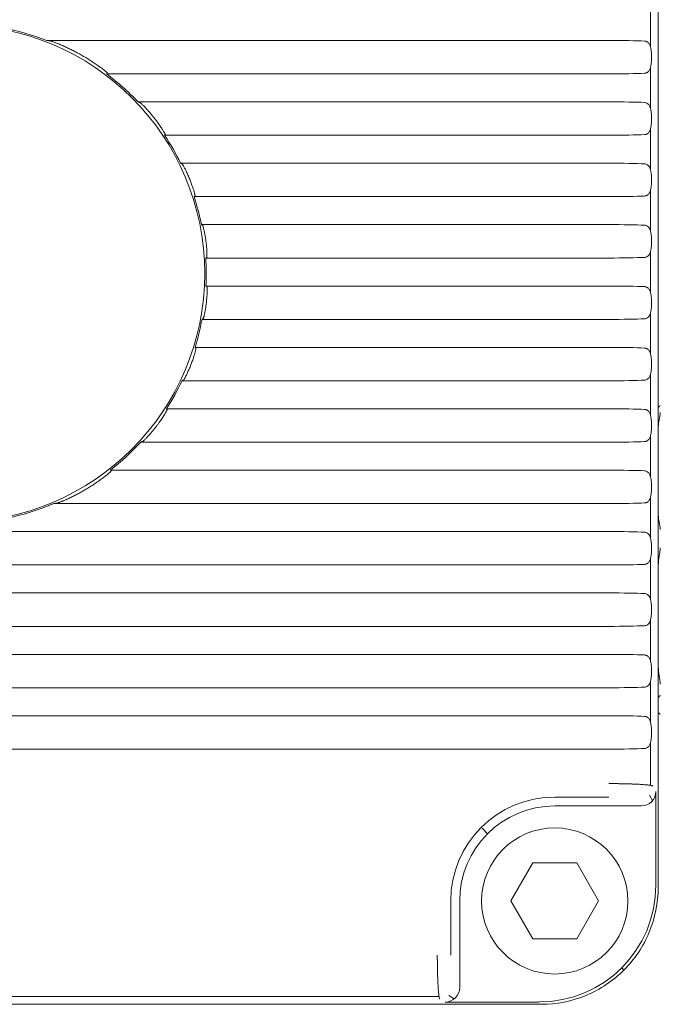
# Model space of a CAD drawing. Header units: millimetres. Extents: x 0 to 420, y 0 to 297.
# Tile 38 of 46: x 378 to 400, y 122 to 156. Entities that reach past the tile are written whole.
import ezdxf

# ---------------------------------------------------------------- set-up
doc = ezdxf.new("R2010")
doc.units = ezdxf.units.MM
doc.layers.add('1', color=7, linetype='Continuous', true_color=0xffffff)
doc.dimstyles.get("Standard").update_dxf_attribs({"dimtxt": 3.5, "dimasz": 3.5, "dimexe": 0.18, "dimexo": 0.0625, "dimgap": 1, "dimtad": 1, "dimtih": 1, "dimtoh": 1, "dimzin": 0, "dimdsep": 46, "dimtxsty": 'Standard', "dimcen": 0.09, "dimclrt": 5, "dimadec": 0, "dimazin": 0, "dimtfac": 1, "dimtofl": 0, "dimtmove": 0, "dimatfit": 3, "dimfxl": 1, "dimtolj": 1, "dimtzin": 0, "dimarcsym": 0})

# ---------------------------------------------------------------- blocks, each defined once
blk = doc.blocks.new('*D22')
at = {"color": 0, "lineweight": -2, "transparency": 16777216}
for p, q in [((375.456, 151.072), (375.456, 181.413)), ((399.456, 168.072), (399.456, 181.413))]:
    blk.add_line(p, q, dxfattribs=at)
at = {"color": 250, "lineweight": -2, "transparency": 16777216}
blk.add_line((378.956, 181.233), (395.956, 181.233), dxfattribs=at)
at = {"color": 250, "lineweight": 18, "transparency": 16777216}
for points in [[(378.956, 181.816), (378.956, 180.65), (375.456, 181.233)], [(395.956, 181.816), (395.956, 180.65), (399.456, 181.233)]]:
    blk.add_solid(points, dxfattribs=at)
at = {"layer": 'Defpoints', "color": 0, "lineweight": 18, "transparency": 16777216}
for p in [(399.456, 181.233), (399.456, 168.01), (375.456, 151.01)]:
    blk.add_point(p, dxfattribs=at)
at = {"color": 250, "lineweight": 18, "transparency": 16777216, "insert": (387.456, 183.983), "char_height": 3.5, "attachment_point": 5}
blk.add_mtext('\\A1;24.00', dxfattribs=at)

msp = doc.modelspace()

# ---------------------------------------------------------------- linework, layer by layer
at = {"layer": '1', "color": 250, "linetype": 'Continuous', "lineweight": 18}
for p, q in [((399.456, 168.01), (399.456, 126.01)), ((397.771, 154.981), (378.555, 154.981)), ((397.771, 153.838), (380.605, 153.838)), ((397.771, 152.881), (381.675, 152.881)), ((382.607, 151.76), (382.582, 151.738)), ((397.771, 151.738), (382.582, 151.738)), ((397.771, 150.781), (383.132, 150.781)), ((383.621, 149.66), (383.594, 149.638)), ((397.771, 149.638), (383.594, 149.638)), ((397.771, 148.681), (383.844, 148.681)), ((397.771, 147.538), (383.992, 147.538)), ((397.771, 146.581), (383.998, 146.581)), ((397.771, 145.438), (383.863, 145.438)), ((397.771, 144.481), (383.626, 144.481)), ((383.653, 144.459), (383.626, 144.481)), ((397.771, 143.338), (383.18, 143.338)), ((397.771, 142.381), (382.648, 142.381)), ((382.672, 142.359), (382.648, 142.381)), ((397.771, 141.238), (381.768, 141.238)), ((397.771, 140.281), (380.735, 140.281)), ((397.771, 139.138), (378.801, 139.138)), ((397.771, 138.181), (283.141, 138.181)), ((397.771, 137.038), (283.141, 137.038)), ((397.771, 136.081), (283.141, 136.081)), ((397.771, 134.938), (283.141, 134.938)), ((397.771, 133.981), (283.141, 133.981)), ((397.771, 132.838), (283.141, 132.838)), ((397.771, 131.881), (283.141, 131.881)), ((397.771, 130.738), (283.141, 130.738)), ((399.377, 129.295), (399.377, 126.083)), ((398.879, 128.795), (395.92, 128.795)), ((395.17, 126.844), (394.42, 125.545)), ((396.67, 126.844), (395.17, 126.844)), ((397.42, 125.545), (396.67, 126.844)), ((399.456, 126.01), (399.456, 126.004)), ((392.67, 125.545), (392.67, 122.587)), ((394.42, 125.545), (395.17, 124.246)), ((396.67, 124.246), (397.42, 125.545)), ((395.17, 124.246), (396.67, 124.246)), ((395.456, 122.01), (285.456, 122.01)), ((395.383, 122.088), (392.171, 122.088))]:
    msp.add_line(p, q, dxfattribs=at)
at = {"layer": '1', "color": 250, "linetype": 'Continuous', "lineweight": 13}
for p, q in [((399.194, 154.756), (399.194, 156.162)), ((399.194, 152.656), (399.194, 154.063)), ((399.194, 150.556), (399.194, 151.963)), ((399.194, 148.456), (399.194, 149.863)), ((399.194, 146.357), (399.194, 147.763)), ((399.194, 144.257), (399.194, 145.663)), ((399.194, 142.157), (399.194, 143.563)), ((399.194, 140.057), (399.194, 141.463)), ((399.194, 137.956), (399.194, 139.363)), ((399.194, 135.857), (399.194, 137.263)), ((399.194, 133.757), (399.194, 135.163)), ((399.194, 131.657), (399.194, 133.063)), ((399.194, 129.5), (399.194, 130.963)), ((397.771, 129.101), (395.92, 129.101)), ((399.266, 128.98), (399.156, 129.164)), ((393.434, 128.032), (393.622, 127.843)), ((392.364, 125.545), (392.364, 123.695)), ((398.284, 123.181), (398.208, 123.258)), ((391.966, 122.272), (288.946, 122.272)), ((392.302, 122.309), (392.485, 122.199))]:
    msp.add_line(p, q, dxfattribs=at)
at = {"layer": '1', "color": 250, "linetype": 'Continuous', "lineweight": 18}
for centre, radius, start, end in [((375.456, 147.01), 8.552, 68.757, 90), ((375.456, 147.01), 8.5, 270, 90), ((375.456, 147.01), 8.552, 43.3542, 52.9828), ((375.456, 147.01), 8.552, 26.1653, 33.5669), ((375.456, 147.01), 8.552, 11.2691, 17.9005), ((375.456, 147.01), 8.552, 357.1267, 3.5443), ((375.456, 147.01), 8.552, 342.8021, 349.4132), ((375.456, 147.01), 8.552, 327.2334, 334.5788), ((375.456, 147.01), 8.552, 308.116, 317.5603), ((375.456, 147.01), 8.552, 270, 293.0213), ((395.92, 125.545), 3.25, 90, 180), ((395.92, 125.545), 2.5, 0, 180), ((395.92, 125.545), 2.5, 180, 0), ((395.456, 126.01), 4, 270, 270.0785)]:
    msp.add_arc(centre, radius, start, end, dxfattribs=at)
at = {"layer": '1', "color": 250, "linetype": 'Continuous', "lineweight": 13}
for radius, start in [(3.556, 90), (2.5, 0), (2.5, 0)]:
    msp.add_arc((395.92, 125.545), radius, start, 180, dxfattribs=at)
at = {"layer": '1', "color": 250, "linetype": 'Continuous', "lineweight": 18}
for centre, major_axis, ratio, start_param, end_param in [((397.771, 154.929), (-1.5, 0), 0.034921, 3.769192, 4.712389), ((397.771, 153.891), (-1.5, 0), 0.034921, 1.570796, 2.513993), ((397.771, 152.829), (-1.5, 0), 0.034921, 3.769192, 4.712389), ((397.771, 151.791), (-1.5, 0), 0.034921, 1.570796, 2.513993), ((397.771, 150.729), (-1.5, 0), 0.034921, 3.769192, 4.712389), ((397.771, 149.691), (-1.5, 0), 0.034921, 1.570796, 2.513993), ((397.771, 148.629), (-1.5, 0), 0.034921, 3.769192, 4.712389), ((397.771, 147.591), (-1.5, 0), 0.034921, 1.570796, 2.513993), ((397.771, 146.529), (-1.5, 0), 0.034921, 3.769192, 4.712389), ((397.771, 145.491), (-1.5, 0), 0.034921, 1.570796, 2.513993), ((397.771, 144.429), (-1.5, 0), 0.034921, 3.769192, 4.712389), ((397.771, 143.391), (-1.5, 0), 0.034921, 1.570796, 2.513993), ((397.771, 142.329), (-1.5, 0), 0.034921, 3.769192, 4.712389), ((397.771, 141.291), (-1.5, 0), 0.034921, 1.570796, 2.513993), ((397.771, 140.229), (-1.5, 0), 0.034921, 3.769192, 4.712389), ((397.771, 139.191), (-1.5, 0), 0.034921, 1.570796, 2.513993), ((397.771, 138.129), (-1.5, 0), 0.034921, 3.769192, 4.712389), ((397.771, 137.091), (-1.5, 0), 0.034921, 1.570796, 2.513993), ((397.771, 136.029), (-1.5, 0), 0.034921, 3.769192, 4.712389), ((397.771, 134.991), (-1.5, 0), 0.034921, 1.570796, 2.513993), ((397.771, 133.929), (-1.5, 0), 0.034921, 3.769192, 4.712389), ((397.771, 132.891), (-1.5, 0), 0.034921, 1.570796, 2.513993), ((397.771, 131.829), (-1.5, 0), 0.034921, 3.769192, 4.712389), ((397.771, 130.791), (-1.5, 0), 0.034921, 1.570796, 2.513993), ((398.877, 129.297), (0.258, -0.431), 0.99484, 5.745762, 7.311997), ((395.372, 126.094), (-2.836, 2.836), 0.997265, 2.357564, 3.925621), ((392.169, 122.589), (-0.431, 0.258), 0.99484, 2.112781, 3.679016)]:
    msp.add_ellipse(centre, major_axis=major_axis, ratio=ratio, start_param=start_param, end_param=end_param, dxfattribs=at)
for points in [[(378.697, 154.959), (378.681, 154.962), (378.649, 154.967), (378.602, 154.974), (378.571, 154.979), (378.555, 154.981)], [(398.985, 154.959), (399.001, 154.959), (399.031, 154.954), (399.07, 154.94), (399.103, 154.919), (399.131, 154.891), (399.155, 154.857), (399.175, 154.817), (399.191, 154.771), (399.203, 154.72), (399.213, 154.664), (399.221, 154.604), (399.226, 154.541), (399.228, 154.476), (399.229, 154.41), (399.228, 154.343), (399.226, 154.278), (399.221, 154.215), (399.213, 154.155), (399.203, 154.1), (399.191, 154.048), (399.175, 154.002), (399.155, 153.962), (399.131, 153.928), (399.103, 153.9), (399.07, 153.879), (399.031, 153.865), (399.001, 153.861), (398.985, 153.86)], [(380.63, 153.86), (380.627, 153.858), (380.622, 153.853), (380.613, 153.846), (380.608, 153.841), (380.605, 153.838)], [(381.739, 152.859), (381.732, 152.862), (381.718, 152.867), (381.696, 152.874), (381.682, 152.879), (381.675, 152.881)], [(382.607, 151.76), (382.608, 151.761), (382.608, 151.764), (382.603, 151.776), (382.595, 151.795), (382.581, 151.82), (382.563, 151.852), (382.54, 151.891), (382.511, 151.937), (382.477, 151.989), (382.437, 152.048), (382.392, 152.113), (382.341, 152.184), (382.285, 152.258), (382.225, 152.335), (382.163, 152.412), (382.1, 152.488), (382.038, 152.56), (381.98, 152.625), (381.927, 152.683), (381.88, 152.732), (381.84, 152.772), (381.807, 152.804), (381.781, 152.828), (381.761, 152.845), (381.747, 152.856), (381.741, 152.859), (381.739, 152.859)], [(398.985, 152.859), (399.001, 152.859), (399.031, 152.854), (399.07, 152.84), (399.103, 152.819), (399.131, 152.791), (399.155, 152.757), (399.175, 152.717), (399.191, 152.671), (399.203, 152.62), (399.213, 152.564), (399.221, 152.504), (399.226, 152.441), (399.228, 152.376), (399.229, 152.31), (399.228, 152.243), (399.226, 152.178), (399.221, 152.115), (399.213, 152.055), (399.203, 152), (399.191, 151.948), (399.175, 151.902), (399.155, 151.862), (399.131, 151.828), (399.103, 151.8), (399.07, 151.779), (399.031, 151.765), (399.001, 151.761), (398.985, 151.76)], [(383.179, 150.759), (383.173, 150.762), (383.163, 150.767), (383.148, 150.774), (383.137, 150.779), (383.132, 150.781)], [(383.621, 149.66), (383.622, 149.661), (383.624, 149.665), (383.623, 149.679), (383.619, 149.7), (383.613, 149.729), (383.604, 149.765), (383.592, 149.807), (383.578, 149.856), (383.561, 149.91), (383.541, 149.969), (383.519, 150.033), (383.495, 150.099), (383.469, 150.169), (383.441, 150.239), (383.411, 150.309), (383.381, 150.378), (383.351, 150.444), (383.322, 150.506), (383.294, 150.563), (383.269, 150.613), (383.245, 150.656), (383.225, 150.692), (383.208, 150.721), (383.195, 150.741), (383.185, 150.755), (383.18, 150.759), (383.179, 150.759)], [(398.985, 150.759), (399.001, 150.759), (399.031, 150.754), (399.07, 150.74), (399.103, 150.719), (399.131, 150.691), (399.155, 150.657), (399.175, 150.617), (399.191, 150.571), (399.203, 150.52), (399.213, 150.464), (399.221, 150.404), (399.226, 150.341), (399.228, 150.276), (399.229, 150.21), (399.228, 150.143), (399.226, 150.078), (399.221, 150.015), (399.213, 149.955), (399.203, 149.9), (399.191, 149.848), (399.175, 149.802), (399.155, 149.762), (399.131, 149.728), (399.103, 149.7), (399.07, 149.679), (399.031, 149.665), (399.001, 149.661), (398.985, 149.66)], [(383.881, 148.659), (383.877, 148.662), (383.868, 148.667), (383.856, 148.674), (383.848, 148.679), (383.844, 148.681)], [(384.023, 147.56), (384.024, 147.561), (384.026, 147.565), (384.029, 147.58), (384.031, 147.602), (384.032, 147.633), (384.032, 147.67), (384.031, 147.714), (384.029, 147.764), (384.026, 147.819), (384.022, 147.878), (384.017, 147.941), (384.01, 148.007), (384.003, 148.074), (383.994, 148.142), (383.984, 148.209), (383.974, 148.275), (383.963, 148.339), (383.952, 148.399), (383.94, 148.455), (383.929, 148.505), (383.918, 148.55), (383.908, 148.587), (383.899, 148.617), (383.892, 148.64), (383.885, 148.654), (383.882, 148.659), (383.881, 148.659)], [(398.985, 148.659), (399.001, 148.659), (399.031, 148.654), (399.07, 148.64), (399.103, 148.619), (399.131, 148.591), (399.155, 148.557), (399.175, 148.517), (399.191, 148.471), (399.203, 148.42), (399.213, 148.364), (399.221, 148.304), (399.226, 148.241), (399.228, 148.176), (399.229, 148.11), (399.228, 148.043), (399.226, 147.978), (399.221, 147.915), (399.213, 147.855), (399.203, 147.8), (399.191, 147.748), (399.175, 147.702), (399.155, 147.662), (399.131, 147.628), (399.103, 147.6), (399.07, 147.579), (399.031, 147.565), (399.001, 147.561), (398.985, 147.56)], [(384.023, 147.56), (384.02, 147.558), (384.013, 147.553), (384.002, 147.546), (383.995, 147.541), (383.992, 147.538)], [(383.9, 145.46), (383.901, 145.461), (383.904, 145.465), (383.91, 145.48), (383.918, 145.502), (383.926, 145.532), (383.936, 145.57), (383.946, 145.614), (383.957, 145.665), (383.967, 145.72), (383.978, 145.78), (383.988, 145.844), (383.998, 145.91), (384.007, 145.978), (384.015, 146.045), (384.021, 146.112), (384.027, 146.178), (384.032, 146.241), (384.035, 146.3), (384.037, 146.355), (384.039, 146.405), (384.039, 146.449), (384.038, 146.486), (384.037, 146.517), (384.035, 146.539), (384.032, 146.554), (384.03, 146.559), (384.029, 146.559)], [(384.029, 146.559), (384.026, 146.562), (384.019, 146.567), (384.008, 146.574), (384.001, 146.579), (383.998, 146.581)], [(398.985, 146.559), (399.001, 146.559), (399.031, 146.554), (399.07, 146.54), (399.103, 146.519), (399.131, 146.491), (399.155, 146.457), (399.175, 146.417), (399.191, 146.371), (399.203, 146.32), (399.213, 146.264), (399.221, 146.204), (399.226, 146.141), (399.228, 146.076), (399.229, 146.01), (399.228, 145.943), (399.226, 145.878), (399.221, 145.815), (399.213, 145.755), (399.203, 145.7), (399.191, 145.648), (399.175, 145.602), (399.155, 145.562), (399.131, 145.528), (399.103, 145.5), (399.07, 145.479), (399.031, 145.465), (399.001, 145.461), (398.985, 145.46)], [(383.9, 145.46), (383.896, 145.458), (383.887, 145.453), (383.875, 145.446), (383.867, 145.441), (383.863, 145.438)], [(383.226, 143.36), (383.228, 143.361), (383.232, 143.365), (383.242, 143.378), (383.255, 143.399), (383.272, 143.427), (383.292, 143.463), (383.314, 143.507), (383.339, 143.557), (383.366, 143.614), (383.394, 143.676), (383.423, 143.742), (383.452, 143.81), (383.48, 143.88), (383.507, 143.95), (383.533, 144.02), (383.556, 144.086), (383.577, 144.15), (383.596, 144.209), (383.612, 144.263), (383.626, 144.311), (383.637, 144.354), (383.645, 144.39), (383.651, 144.419), (383.655, 144.44), (383.655, 144.454), (383.654, 144.459), (383.653, 144.459)], [(398.985, 144.459), (399.001, 144.459), (399.031, 144.454), (399.07, 144.44), (399.103, 144.419), (399.131, 144.391), (399.155, 144.357), (399.175, 144.317), (399.191, 144.271), (399.203, 144.22), (399.213, 144.164), (399.221, 144.104), (399.226, 144.041), (399.228, 143.976), (399.229, 143.91), (399.228, 143.843), (399.226, 143.778), (399.221, 143.715), (399.213, 143.655), (399.203, 143.6), (399.191, 143.548), (399.175, 143.502), (399.155, 143.462), (399.131, 143.428), (399.103, 143.4), (399.07, 143.379), (399.031, 143.365), (399.001, 143.361), (398.985, 143.36)], [(383.226, 143.36), (383.221, 143.358), (383.211, 143.353), (383.196, 143.346), (383.185, 143.341), (383.18, 143.338)], [(399.528, 142.495), (399.501, 142.468), (399.477, 142.441), (399.456, 142.414)], [(381.831, 141.26), (381.833, 141.261), (381.838, 141.264), (381.852, 141.275), (381.872, 141.292), (381.897, 141.316), (381.93, 141.349), (381.968, 141.389), (382.014, 141.438), (382.066, 141.496), (382.122, 141.561), (382.182, 141.632), (382.243, 141.707), (382.303, 141.784), (382.36, 141.861), (382.414, 141.935), (382.463, 142.005), (382.507, 142.07), (382.546, 142.129), (382.579, 142.181), (382.607, 142.227), (382.63, 142.266), (382.647, 142.298), (382.661, 142.324), (382.669, 142.343), (382.673, 142.355), (382.673, 142.359), (382.672, 142.359)], [(398.985, 142.359), (399.001, 142.359), (399.031, 142.354), (399.07, 142.34), (399.103, 142.319), (399.131, 142.291), (399.155, 142.257), (399.175, 142.217), (399.191, 142.171), (399.203, 142.12), (399.213, 142.064), (399.221, 142.004), (399.226, 141.941), (399.228, 141.876), (399.229, 141.81), (399.228, 141.743), (399.226, 141.678), (399.221, 141.615), (399.213, 141.555), (399.203, 141.5), (399.191, 141.448), (399.175, 141.402), (399.155, 141.362), (399.131, 141.328), (399.103, 141.3), (399.07, 141.279), (399.031, 141.265), (399.001, 141.261), (398.985, 141.26)], [(399.456, 141.759), (399.477, 141.924), (399.501, 142.089), (399.528, 142.253)], [(381.831, 141.26), (381.824, 141.258), (381.81, 141.253), (381.789, 141.246), (381.775, 141.241), (381.768, 141.238)], [(380.76, 140.259), (380.757, 140.262), (380.752, 140.267), (380.743, 140.274), (380.738, 140.279), (380.735, 140.281)], [(398.985, 140.259), (399.001, 140.259), (399.031, 140.254), (399.07, 140.24), (399.103, 140.219), (399.131, 140.191), (399.155, 140.157), (399.175, 140.117), (399.191, 140.071), (399.203, 140.02), (399.213, 139.964), (399.221, 139.904), (399.226, 139.841), (399.228, 139.776), (399.229, 139.71), (399.228, 139.643), (399.226, 139.578), (399.221, 139.515), (399.213, 139.455), (399.203, 139.4), (399.191, 139.348), (399.175, 139.302), (399.155, 139.262), (399.131, 139.228), (399.103, 139.2), (399.07, 139.179), (399.031, 139.165), (399.001, 139.161), (398.985, 139.16)], [(378.932, 139.16), (378.917, 139.158), (378.888, 139.153), (378.844, 139.145), (378.815, 139.141), (378.801, 139.138)], [(399.528, 138.251), (399.501, 138.415), (399.477, 138.58), (399.456, 138.745)], [(398.985, 138.159), (399.001, 138.159), (399.031, 138.154), (399.07, 138.14), (399.103, 138.119), (399.131, 138.091), (399.155, 138.057), (399.175, 138.017), (399.191, 137.971), (399.203, 137.92), (399.213, 137.864), (399.221, 137.804), (399.226, 137.741), (399.228, 137.676), (399.229, 137.61), (399.228, 137.543), (399.226, 137.478), (399.221, 137.415), (399.213, 137.355), (399.203, 137.3), (399.191, 137.248), (399.175, 137.202), (399.155, 137.162), (399.131, 137.128), (399.103, 137.1), (399.07, 137.079), (399.031, 137.065), (399.001, 137.061), (398.985, 137.06)], [(399.456, 137.048), (399.477, 137.24), (399.501, 137.432), (399.528, 137.624)], [(398.985, 136.059), (399.001, 136.059), (399.031, 136.054), (399.07, 136.04), (399.103, 136.019), (399.131, 135.991), (399.155, 135.957), (399.175, 135.917), (399.191, 135.871), (399.203, 135.82), (399.213, 135.764), (399.221, 135.704), (399.226, 135.641), (399.228, 135.576), (399.229, 135.51), (399.228, 135.443), (399.226, 135.378), (399.221, 135.315), (399.213, 135.255), (399.203, 135.2), (399.191, 135.148), (399.175, 135.102), (399.155, 135.062), (399.131, 135.028), (399.103, 135), (399.07, 134.979), (399.031, 134.965), (399.001, 134.961), (398.985, 134.96)], [(398.985, 133.959), (399.001, 133.959), (399.031, 133.954), (399.07, 133.94), (399.103, 133.919), (399.131, 133.891), (399.155, 133.857), (399.175, 133.817), (399.191, 133.771), (399.203, 133.72), (399.213, 133.664), (399.221, 133.604), (399.226, 133.541), (399.228, 133.476), (399.229, 133.41), (399.228, 133.343), (399.226, 133.278), (399.221, 133.215), (399.213, 133.155), (399.203, 133.1), (399.191, 133.048), (399.175, 133.002), (399.155, 132.962), (399.131, 132.928), (399.103, 132.9), (399.07, 132.879), (399.031, 132.865), (399.001, 132.861), (398.985, 132.86)], [(399.528, 132.965), (399.501, 133.156), (399.477, 133.348), (399.456, 133.54)], [(399.456, 132.499), (399.477, 132.526), (399.501, 132.553), (399.528, 132.58)], [(398.985, 131.859), (399.001, 131.859), (399.031, 131.854), (399.07, 131.84), (399.103, 131.819), (399.131, 131.791), (399.155, 131.757), (399.175, 131.717), (399.191, 131.671), (399.203, 131.62), (399.213, 131.564), (399.221, 131.504), (399.226, 131.441), (399.228, 131.376), (399.229, 131.31), (399.228, 131.243), (399.226, 131.178), (399.221, 131.115), (399.213, 131.055), (399.203, 131), (399.191, 130.948), (399.175, 130.902), (399.155, 130.862), (399.131, 130.828), (399.103, 130.8), (399.07, 130.779), (399.031, 130.765), (399.001, 130.761), (398.985, 130.76)], [(399.528, 131.924), (399.501, 131.951), (399.477, 131.978), (399.456, 132.005)], [(397.771, 129.56), (397.818, 129.56), (397.914, 129.559), (398.054, 129.558), (398.192, 129.556), (398.326, 129.554), (398.455, 129.55), (398.578, 129.546), (398.694, 129.541), (398.802, 129.536), (398.9, 129.53), (398.989, 129.523), (399.066, 129.516), (399.132, 129.509), (399.186, 129.501), (399.228, 129.493), (399.256, 129.485), (399.266, 129.479), (399.268, 129.477)], [(391.989, 122.197), (391.986, 122.2), (391.981, 122.209), (391.973, 122.237), (391.965, 122.278), (391.957, 122.331), (391.95, 122.396), (391.943, 122.473), (391.936, 122.561), (391.93, 122.659), (391.925, 122.767), (391.92, 122.882), (391.916, 123.005), (391.912, 123.134), (391.91, 123.268), (391.908, 123.407), (391.906, 123.55), (391.906, 123.647), (391.906, 123.695)]]:
    msp.add_open_spline(points, degree=3, dxfattribs=at)
for points, knots in [([(380.63, 153.86), (380.631, 153.861), (380.63, 153.864), (380.623, 153.872), (380.62, 153.875), (380.613, 153.882), (380.609, 153.886), (380.595, 153.899), (380.584, 153.909), (380.564, 153.925), (380.557, 153.931), (380.542, 153.943), (380.534, 153.95), (380.51, 153.969), (380.493, 153.982), (380.466, 154.003), (380.457, 154.011), (380.438, 154.025), (380.428, 154.032), (380.38, 154.069), (380.339, 154.099), (380.274, 154.144), (380.253, 154.159), (380.208, 154.19), (380.186, 154.205), (380.118, 154.25), (380.073, 154.28), (379.98, 154.338), (379.933, 154.367), (379.862, 154.41), (379.839, 154.424), (379.791, 154.452), (379.767, 154.466), (379.695, 154.507), (379.599, 154.56), (379.503, 154.61), (379.408, 154.659), (379.36, 154.683), (379.265, 154.729), (379.217, 154.751), (379.146, 154.783), (379.123, 154.794), (379.076, 154.815), (379.052, 154.825), (379.006, 154.844), (378.984, 154.854), (378.939, 154.872), (378.917, 154.881), (378.874, 154.898), (378.853, 154.906), (378.813, 154.922), (378.793, 154.929), (378.757, 154.941), (378.741, 154.947), (378.721, 154.953), (378.714, 154.955), (378.704, 154.958), (378.7, 154.959), (378.697, 154.959)], [0, 0, 0, 0, 0.03125, 0.03125, 0.046875, 0.046875, 0.0625, 0.0625, 0.09375, 0.09375, 0.109375, 0.109375, 0.125, 0.125, 0.15625, 0.15625, 0.171875, 0.171875, 0.1875, 0.1875, 0.25, 0.25, 0.28125, 0.28125, 0.3125, 0.3125, 0.375, 0.375, 0.4375, 0.4375, 0.46875, 0.46875, 0.5, 0.5, 0.5625, 0.625, 0.625, 0.6875, 0.6875, 0.75, 0.75, 0.78125, 0.78125, 0.8125, 0.8125, 0.84375, 0.84375, 0.875, 0.875, 0.90625, 0.90625, 0.9375, 0.9375, 0.96875, 0.96875, 0.984375, 0.984375, 1, 1, 1, 1]), ([(378.932, 139.16), (378.938, 139.161), (378.947, 139.164), (378.966, 139.17), (378.972, 139.172), (378.987, 139.178), (378.995, 139.181), (379.019, 139.19), (379.037, 139.197), (379.066, 139.209), (379.075, 139.213), (379.095, 139.221), (379.105, 139.225), (379.135, 139.238), (379.156, 139.247), (379.198, 139.265), (379.22, 139.275), (379.263, 139.295), (379.285, 139.305), (379.33, 139.326), (379.352, 139.337), (379.42, 139.37), (379.465, 139.393), (379.556, 139.439), (379.602, 139.464), (379.693, 139.513), (379.739, 139.539), (379.808, 139.578), (379.831, 139.592), (379.877, 139.619), (379.9, 139.633), (379.969, 139.674), (380.014, 139.702), (380.104, 139.758), (380.148, 139.787), (380.236, 139.846), (380.279, 139.875), (380.343, 139.92), (380.365, 139.936), (380.407, 139.966), (380.428, 139.981), (380.468, 140.011), (380.488, 140.026), (380.527, 140.056), (380.546, 140.071), (380.583, 140.1), (380.601, 140.114), (380.634, 140.141), (380.65, 140.154), (380.68, 140.18), (380.694, 140.191), (380.712, 140.208), (380.718, 140.213), (380.728, 140.222), (380.733, 140.227), (380.745, 140.239), (380.752, 140.246), (380.758, 140.253), (380.759, 140.255), (380.76, 140.258), (380.761, 140.259), (380.76, 140.259)], [0, 0, 0, 0, 0.03125, 0.03125, 0.046875, 0.046875, 0.0625, 0.0625, 0.09375, 0.09375, 0.109375, 0.109375, 0.125, 0.125, 0.15625, 0.15625, 0.1875, 0.1875, 0.21875, 0.21875, 0.25, 0.25, 0.3125, 0.3125, 0.375, 0.375, 0.4375, 0.4375, 0.46875, 0.46875, 0.5, 0.5, 0.5625, 0.5625, 0.625, 0.625, 0.6875, 0.6875, 0.71875, 0.71875, 0.75, 0.75, 0.78125, 0.78125, 0.8125, 0.8125, 0.84375, 0.84375, 0.875, 0.875, 0.90625, 0.90625, 0.921875, 0.921875, 0.9375, 0.9375, 0.96875, 0.96875, 0.984375, 0.984375, 1, 1, 1, 1]), ([(399.456, 126.004), (399.455, 125.482), (399.351, 124.959), (398.95, 123.994), (398.654, 123.551), (397.915, 122.812), (397.472, 122.516), (396.506, 122.115), (395.984, 122.01), (395.461, 122.01)], [0, 0, 0, 0, 0.25, 0.25, 0.5, 0.5, 0.75, 0.75, 1, 1, 1, 1])]:
    msp.add_open_spline(points, degree=3, knots=knots, dxfattribs=at)

# ---------------------------------------------------------------- dimensions: what is measured, and where the dimension line sits
at = {"color": 250, "lineweight": 18}
dim = msp.add_linear_dim(base=(399.456, 181.233), p1=(375.456, 151.01), p2=(399.456, 168.01), dimstyle='Standard', override={"dimclrd": 250, "dimclrt": 250}, dxfattribs=at)
dim.commit()
dim.dimension.update_dxf_attribs({"geometry": '*D22', "text_midpoint": (387.456, 183.983)})

doc.saveas('drawing.dxf')
